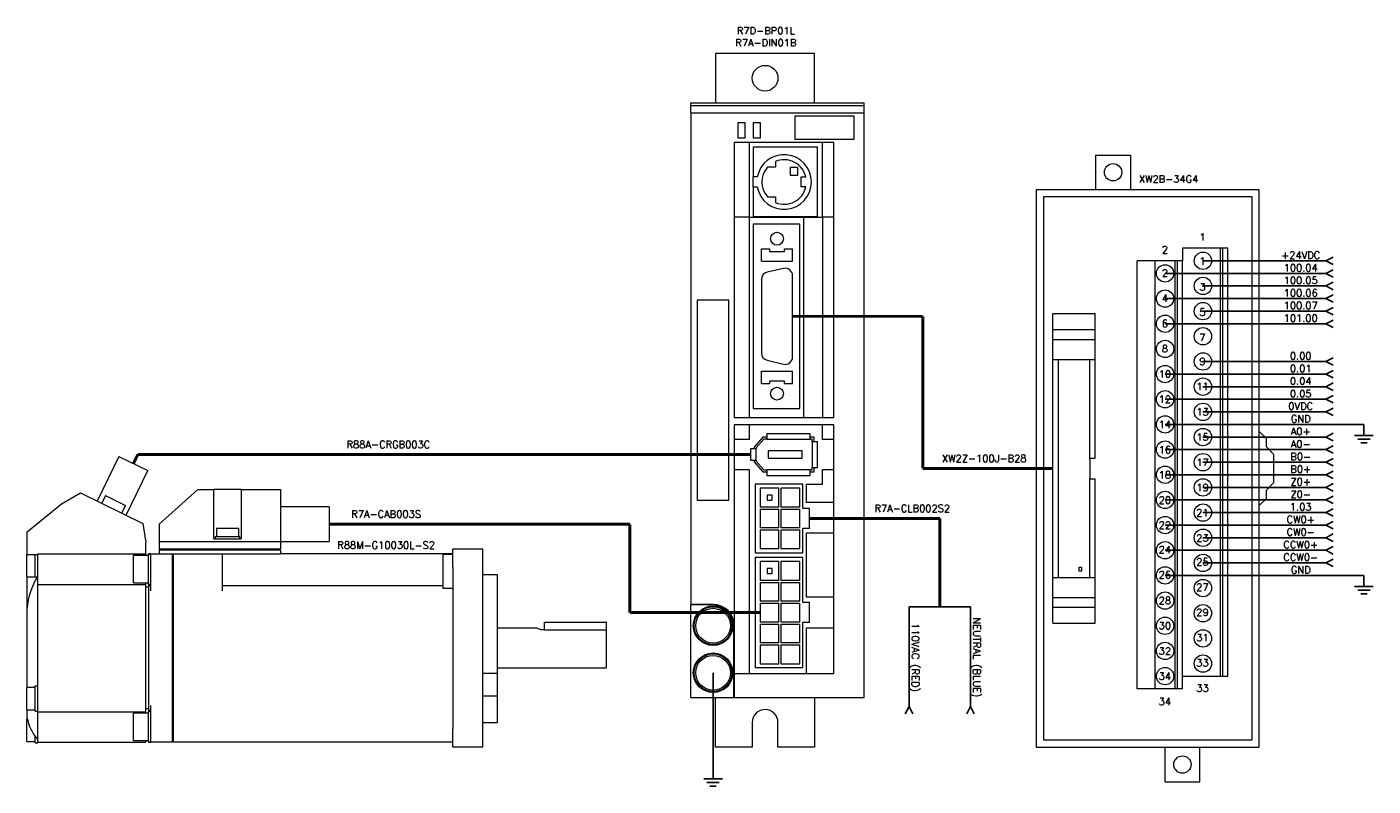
# Model space of a CAD drawing. Header units: inches. Extents: x 335.6 to 365.4, y -330.6 to -316.9.
# Tile 2 of 5: x 335.6 to 346.3, y -322.9 to -316.9. Entities that reach past the tile are written whole.
import ezdxf
from ezdxf.enums import TextEntityAlignment as Align

# ---------------------------------------------------------------- set-up
doc = ezdxf.new("R2010")
doc.units = ezdxf.units.IN
doc.header["$MEASUREMENT"] = 0
doc.layers.add('ATT', color=2, linetype='Continuous')
doc.styles.add('S', font='simplex.shx')

# ---------------------------------------------------------------- blocks, each defined once
blk = doc.blocks.new('A$C2F7A52A0')
at = {"color": 7, "linetype": 'Continuous', "lineweight": 15}
for p, q in [((0.732, 2.309), (0.559, 1.955)), ((0.732, 2.309), (0.962, 2.197)), ((0.789, 1.843), (0.962, 2.197)), ((1.052, 1.772), (1.358, 2.047)), ((1.358, 2.047), (1.487, 2.047)), ((1.704, 2.047), (1.487, 2.047)), ((1.487, 1.654), (1.487, 2.047)), ((1.704, 2.047), (2.017, 2.047)), ((1.704, 2.047), (1.704, 1.654)), ((2.017, 2.047), (2.017, 1.634)), ((0.001, 1.71), (0.276, 1.933)), ((0.276, 1.933), (0.426, 2.02)), ((0.426, 2.02), (0.922, 1.778)), ((0.624, 1.998), (0.595, 1.938)), ((0.624, 1.998), (0.783, 1.92)), ((0.754, 1.86), (0.783, 1.92)), ((2.403, 1.909), (2.017, 1.909)), ((2.403, 1.909), (2.403, 1.634)), ((0.922, 1.778), (0.946, 1.626)), ((1.052, 1.772), (1.052, 1.634)), ((1.507, 1.74), (1.596, 1.74)), ((1.507, 1.74), (1.507, 1.673)), ((1.596, 1.74), (1.684, 1.74)), ((1.684, 1.673), (1.684, 1.74)), ((0.001, 1.528), (0.001, 1.71)), ((0.946, 1.535), (0.946, 1.626)), ((1.052, 1.634), (1.052, 1.575)), ((1.052, 1.634), (2.017, 1.634)), ((1.487, 1.654), (1.704, 1.654)), ((1.497, 1.673), (1.596, 1.673)), ((1.497, 1.673), (1.497, 1.654)), ((1.596, 1.673), (1.694, 1.673)), ((1.694, 1.654), (1.694, 1.673)), ((2.017, 1.634), (2.017, 1.575)), ((2.017, 1.634), (2.403, 1.634)), ((0, 1.441), (0, 1.53)), ((0.001, 1.53), (0, 1.53)), ((0.087, 1.528), (0.001, 1.528)), ((0.067, 1.441), (0.067, 1.528)), ((0.087, 1.496), (0.087, 1.535)), ((0.087, 1.535), (0.946, 1.535)), ((0.848, 1.413), (0.848, 1.522)), ((0.966, 1.522), (0.848, 1.522)), ((0.946, 1.522), (0.946, 1.535)), ((0.966, 1.524), (0.946, 1.524)), ((0.966, 1.535), (0.966, 1.531)), ((0.985, 1.535), (0.966, 1.535)), ((0.966, 1.413), (0.966, 1.531)), ((0.985, 1.531), (0.966, 1.531)), ((0.985, 1.535), (1.155, 1.535)), ((0.985, 1.417), (0.985, 1.535)), ((1.052, 1.575), (2.017, 1.575)), ((1.052, 1.567), (2.017, 1.567)), ((1.052, 1.567), (1.052, 1.535)), ((1.06, 1.575), (1.06, 1.567)), ((1.155, 1.535), (1.163, 1.535)), ((1.155, 1.535), (1.155, 1.417)), ((1.155, 1.528), (1.163, 1.528)), ((1.163, 1.535), (1.556, 1.535)), ((1.163, 1.535), (1.163, 1.417)), ((1.556, 1.535), (2.017, 1.535)), ((1.556, 1.417), (1.556, 1.535)), ((2.009, 1.575), (2.009, 1.567)), ((2.017, 1.567), (2.017, 1.535)), ((3.387, 1.535), (2.017, 1.535)), ((3.308, 1.53), (3.308, 1.496)), ((3.387, 1.53), (3.308, 1.53)), ((3.387, 1.429), (3.387, 1.575)), ((3.387, 1.575), (3.623, 1.575)), ((3.623, 1.575), (3.623, 1.429)), ((0, 1.352), (0, 1.441)), ((0.067, 1.353), (0.067, 1.441)), ((0.087, 1.419), (0.087, 1.496)), ((0.087, 1.293), (0.087, 1.419)), ((0.848, 1.305), (0.848, 1.413)), ((0.966, 1.295), (0.966, 1.413)), ((0.985, 1.243), (0.985, 1.417)), ((1.155, 1.417), (1.155, 0.157)), ((1.163, 1.417), (1.163, 0.157)), ((1.556, 1.243), (1.556, 1.417)), ((3.308, 1.496), (3.308, 1.428)), ((3.308, 1.428), (3.308, 1.282)), ((3.387, 1.429), (3.387, 0.146)), ((3.623, 1.429), (3.623, 0.146)), ((0, 1.352), (0.001, 1.352)), ((0.001, 1.105), (0.001, 1.353)), ((0.001, 1.353), (0.083, 1.353)), ((0.087, 1.254), (0.087, 1.293)), ((0.087, 1.293), (0.946, 1.293)), ((0.848, 1.305), (0.966, 1.305)), ((0.946, 1.293), (0.946, 1.305)), ((0.946, 1.254), (0.946, 1.293)), ((0.966, 1.295), (0.966, 1.282)), ((0.966, 1.295), (0.985, 1.295)), ((3.741, 1.368), (3.623, 1.368)), ((3.741, 0.589), (3.741, 1.368)), ((0.001, 1.278), (0, 1.278)), ((0.087, 0.413), (0.087, 1.254)), ((0.966, 1.27), (0.946, 1.27)), ((0.946, 0.321), (0.946, 1.254)), ((0.966, 1.282), (0.966, 1.243)), ((0.985, 1.282), (0.966, 1.282)), ((0.966, 1.243), (0.966, 0.332)), ((3.308, 1.282), (1.556, 1.282)), ((3.308, 1.282), (3.308, 1.262)), ((3.308, 1.262), (3.387, 1.262)), ((0, 1.1), (0.001, 1.1)), ((0.001, 0.474), (0.001, 1.105)), ((4.115, 0.933), (4.115, 0.992)), ((4.115, 0.992), (4.608, 0.992)), ((4.608, 0.932), (4.608, 0.992)), ((4.057, 0.945), (3.741, 0.945)), ((4.115, 0.933), (4.604, 0.933)), ((4.604, 0.933), (4.604, 0.932)), ((4.604, 0.932), (4.608, 0.932)), ((4.608, 0.63), (4.608, 0.932)), ((3.623, 0.589), (3.741, 0.589)), ((3.741, 0.63), (4.608, 0.63)), ((3.741, 0.405), (3.741, 0.589)), ((0, 0.297), (0, 0.474)), ((0.067, 0.474), (0, 0.474)), ((0.067, 0.287), (0.067, 0.484)), ((0.087, 0.484), (0.067, 0.484)), ((0.087, 0.358), (0.087, 0.413)), ((0.087, 0.321), (0.087, 0.358)), ((0.966, 0.332), (0.966, 0.293)), ((0.985, 0.157), (0.985, 0.332)), ((3.741, 0.405), (3.623, 0.405)), ((3.741, 0.197), (3.741, 0.405)), ((0, 0.297), (0.067, 0.297)), ((0, 0.045), (0, 0.222)), ((0.004, 0.222), (0, 0.222)), ((0.001, 0.236), (0.001, 0.297)), ((0.067, 0.287), (0.087, 0.287)), ((0.087, 0.281), (0.087, 0.321)), ((0.087, 0.156), (0.087, 0.281)), ((0.087, 0.281), (0.946, 0.281)), ((0.848, 0.053), (0.848, 0.27)), ((0.966, 0.27), (0.848, 0.27)), ((0.946, 0.281), (0.946, 0.321)), ((0.966, 0.305), (0.946, 0.305)), ((0.946, 0.27), (0.946, 0.281)), ((0.966, 0.293), (0.966, 0.28)), ((0.966, 0.293), (0.985, 0.293)), ((0.966, 0.043), (0.966, 0.28)), ((0.985, 0.28), (0.966, 0.28)), ((0.087, 0.079), (0.087, 0.156)), ((0.985, 0.039), (0.985, 0.157)), ((1.155, 0.157), (1.155, 0.039)), ((1.163, 0.157), (1.163, 0.039)), ((3.387, 0), (3.387, 0.146)), ((3.623, 0.197), (3.741, 0.197)), ((3.623, 0.146), (3.623, 0)), ((0, 0.045), (0.067, 0.045)), ((0.067, 0.035), (0.067, 0.084)), ((0.067, 0.035), (0.087, 0.035)), ((0.087, 0.039), (0.087, 0.079)), ((0.087, 0.035), (0.087, 0.039)), ((0.087, 0.039), (0.946, 0.039)), ((0.848, 0.053), (0.966, 0.053)), ((0.946, 0.039), (0.946, 0.053)), ((0.966, 0.051), (0.946, 0.051)), ((0.966, 0.043), (0.966, 0.039)), ((0.966, 0.043), (0.985, 0.043)), ((0.966, 0.039), (0.985, 0.039)), ((1.155, 0.039), (0.985, 0.039)), ((1.155, 0.047), (1.163, 0.047)), ((3.387, 0.039), (1.163, 0.039)), ((3.623, 0), (3.387, 0))]:
    blk.add_line(p, q, dxfattribs=at)
at = {"color": 7, "linetype": 'Continuous', "lineweight": 15, "flags": 128}
for points in [[(4.057, 0.945), (4.057, 0.945), (4.061, 0.943), (4.071, 0.94), (4.086, 0.936), (4.105, 0.934), (4.115, 0.933)], [(0.087, 0.486), (0.065, 0.483), (0.054, 0.474)]]:
    blk.add_lwpolyline(points, dxfattribs=at)
at = {"color": 7, "linetype": 'Continuous', "lineweight": 15}
for centre, radius, start, end in [((0.564, 1.058), 0.564, 148.4674, 175.2988), ((0.387, 0.313), 0.394, 191.2637, 220.19)]:
    blk.add_arc(centre, radius, start, end, dxfattribs=at)
blk = doc.blocks.new('A$C48AD5F7A')
at = {"color": 7, "linetype": 'Continuous', "lineweight": 15}
for p, q in [((4.705, 1.886), (0.276, 1.886)), ((0.276, 1.886), (0.276, 0.114)), ((4.648, 1.829), (0.333, 1.829)), ((0.333, 1.829), (0.333, 0.171)), ((4.648, 0.171), (4.648, 1.829)), ((4.705, 0.114), (4.705, 1.886)), ((1.26, 1.754), (1.26, 1.419)), ((1.26, 1.754), (1.388, 1.754)), ((1.388, 1.754), (1.466, 1.754)), ((1.388, 1.754), (1.388, 1.419)), ((1.466, 1.754), (1.466, 1.419)), ((1.466, 1.754), (1.624, 1.754)), ((1.545, 1.754), (1.624, 1.754)), ((1.624, 1.754), (1.624, 1.419)), ((1.624, 1.754), (3.356, 1.754)), ((3.356, 1.713), (1.624, 1.713)), ((3.356, 1.754), (3.515, 1.754)), ((3.356, 1.754), (3.356, 1.419)), ((3.356, 1.754), (3.435, 1.754)), ((3.515, 1.754), (3.515, 1.419)), ((3.515, 1.754), (3.593, 1.754)), ((3.593, 1.754), (3.593, 1.419)), ((3.593, 1.754), (3.72, 1.754)), ((3.72, 1.754), (3.72, 1.419)), ((1.703, 1.549), (1.678, 1.549)), ((1.678, 1.549), (1.678, 1.524)), ((1.678, 1.524), (1.703, 1.524)), ((1.703, 1.524), (1.703, 1.549)), ((1.26, 1.419), (1.388, 1.419)), ((1.388, 1.419), (1.466, 1.419)), ((1.466, 1.419), (1.624, 1.419)), ((1.545, 1.419), (1.624, 1.419)), ((1.624, 1.461), (2.409, 1.461)), ((1.624, 1.419), (2.409, 1.419)), ((2.409, 1.461), (2.409, 1.419)), ((2.409, 1.459), (2.571, 1.459)), ((2.571, 1.461), (2.571, 1.419)), ((2.571, 1.461), (3.356, 1.461)), ((2.571, 1.419), (3.356, 1.419)), ((3.356, 1.419), (3.515, 1.419)), ((3.356, 1.419), (3.435, 1.419)), ((3.515, 1.419), (3.593, 1.419)), ((3.593, 1.419), (3.72, 1.419)), ((4.705, 1.413), (4.98, 1.413)), ((4.98, 1.413), (4.98, 1.138)), ((0.74, 1.085), (4.14, 1.085)), ((0.74, 0.941), (0.74, 1.085)), ((4.14, 0.941), (4.14, 1.085)), ((4.98, 1.138), (4.705, 1.138)), ((0, 0.862), (0, 0.587)), ((0, 0.862), (0.276, 0.862)), ((0.74, 0.941), (4.14, 0.941)), ((0.74, 0.783), (0.74, 0.941)), ((4.14, 0.783), (4.14, 0.941)), ((0.74, 0.783), (4.14, 0.783)), ((0.74, 0.764), (0.74, 0.783)), ((0.74, 0.764), (4.14, 0.764)), ((0.74, 0.724), (0.74, 0.764)), ((4.14, 0.764), (4.14, 0.783)), ((4.14, 0.724), (4.14, 0.764)), ((0.74, 0.724), (4.14, 0.724)), ((0.771, 0.724), (0.84, 0.724)), ((0.84, 0.724), (0.84, 0.423)), ((4.24, 0.724), (4.14, 0.724)), ((4.24, 0.423), (4.24, 0.724)), ((0, 0.587), (0.276, 0.587)), ((0.84, 0.423), (4.24, 0.423)), ((0.84, 0.423), (0.84, 0.404)), ((0.84, 0.404), (4.24, 0.404)), ((0.84, 0.404), (0.84, 0.364)), ((0.84, 0.364), (4.24, 0.364)), ((4.24, 0.404), (4.24, 0.423)), ((4.24, 0.364), (4.24, 0.404)), ((0.276, 0.114), (4.705, 0.114)), ((0.333, 0.171), (4.648, 0.171)), ((2.195, 0.114), (2.252, 0.057)), ((2.728, 0.057), (2.785, 0.114)), ((2.252, 0.057), (2.318, 0.057)), ((2.318, 0.057), (2.375, 0)), ((2.605, 0), (2.375, 0)), ((2.605, 0), (2.662, 0.057)), ((2.662, 0.057), (2.728, 0.057))]:
    blk.add_line(p, q, dxfattribs=at)
for centre in [(4.843, 1.276), (0.84, 0.862), (1.04, 0.862), (1.24, 0.862), (1.44, 0.862), (1.64, 0.862), (1.84, 0.862), (2.04, 0.862), (2.24, 0.862), (2.44, 0.862), (2.64, 0.862), (2.84, 0.862), (3.04, 0.862), (3.24, 0.862), (3.44, 0.862), (3.64, 0.862), (3.84, 0.862), (4.04, 0.862), (0.138, 0.724), (0.94, 0.561), (1.14, 0.561), (1.34, 0.561), (1.54, 0.561), (1.74, 0.561), (1.94, 0.561), (2.14, 0.561), (2.34, 0.561), (2.54, 0.561), (2.74, 0.561), (2.94, 0.561), (3.14, 0.561), (3.34, 0.561), (3.54, 0.561), (3.74, 0.561), (3.94, 0.561), (4.14, 0.561)]:
    blk.add_circle(centre, 0.0689, dxfattribs=at)
blk = doc.blocks.new('A$C29EA7103')
at = {"color": 7, "linetype": 'Continuous', "lineweight": 15}
for p, q in [((0.197, 5.512), (0.197, 5.118)), ((0.984, 5.512), (0.197, 5.512)), ((0.984, 5.118), (0.984, 5.512)), ((0, 5.098), (0, 5.118)), ((0, 5.118), (1.378, 5.118)), ((0, 5.039), (0, 5.098)), ((0, 5.098), (1.378, 5.098)), ((0, 5.039), (0, 1.134)), ((0, 5.039), (1.378, 5.039)), ((1.378, 5.098), (1.378, 5.118)), ((1.378, 5.039), (1.378, 5.098)), ((1.378, 0.394), (1.378, 5.039)), ((0.433, 4.959), (0.374, 4.959)), ((0.374, 4.959), (0.374, 4.841)), ((0.433, 4.841), (0.433, 4.959)), ((0.496, 4.959), (0.496, 4.841)), ((0.555, 4.959), (0.496, 4.959)), ((0.555, 4.841), (0.555, 4.959)), ((0.827, 5.012), (0.827, 4.831)), ((1.299, 5.012), (0.827, 5.012)), ((1.299, 4.831), (1.299, 5.012)), ((0.374, 4.841), (0.433, 4.841)), ((0.496, 4.841), (0.555, 4.841)), ((0.827, 4.831), (1.299, 4.831)), ((0.346, 4.805), (0.346, 2.62)), ((1.138, 4.805), (0.346, 4.805)), ((0.465, 4.805), (0.465, 4.211)), ((1.008, 4.766), (0.496, 4.766)), ((0.496, 4.766), (0.496, 4.53)), ((1.008, 4.215), (1.008, 4.766)), ((1.047, 4.211), (1.047, 4.805)), ((1.138, 2.62), (1.138, 4.805)), ((0.673, 4.608), (0.61, 4.608)), ((0.673, 4.653), (0.673, 4.608)), ((0.85, 4.604), (0.791, 4.604)), ((0.791, 4.604), (0.791, 4.545)), ((0.85, 4.545), (0.85, 4.604)), ((0.496, 4.451), (0.496, 4.53)), ((0.529, 4.53), (0.496, 4.53)), ((0.791, 4.545), (0.85, 4.545)), ((0.878, 4.53), (0.915, 4.53)), ((0.878, 4.451), (0.878, 4.53)), ((0.496, 4.451), (0.496, 4.215)), ((0.496, 4.451), (0.529, 4.451)), ((0.915, 4.451), (0.878, 4.451)), ((0.61, 4.372), (0.673, 4.372)), ((0.673, 4.372), (0.673, 4.327)), ((0.465, 4.211), (0.346, 4.211)), ((0.465, 4.211), (1.047, 4.211)), ((0.465, 4.211), (0.465, 2.62)), ((0.496, 4.215), (1.008, 4.215)), ((0.898, 2.62), (0.898, 4.211)), ((1.047, 4.211), (1.047, 2.62)), ((1.138, 4.211), (1.047, 4.211)), ((0.866, 4.155), (0.496, 4.155)), ((0.496, 4.155), (0.496, 2.691)), ((0.866, 2.691), (0.866, 4.155)), ((0.561, 3.959), (0.626, 3.959)), ((0.561, 3.86), (0.561, 3.959)), ((0.561, 3.86), (0.809, 3.86)), ((0.626, 3.959), (0.626, 3.939)), ((0.626, 3.939), (0.744, 3.939)), ((0.744, 3.959), (0.809, 3.959)), ((0.744, 3.939), (0.744, 3.959)), ((0.809, 3.86), (0.809, 3.959)), ((0.736, 3.804), (0.606, 3.773)), ((0.809, 3.1), (0.809, 3.746)), ((0.561, 3.715), (0.561, 3.131)), ((0.303, 3.551), (0.051, 3.551)), ((0.051, 3.551), (0.051, 1.961)), ((0.303, 1.961), (0.303, 3.551)), ((0.606, 3.074), (0.736, 3.043)), ((0.561, 2.888), (0.561, 2.986)), ((0.561, 2.986), (0.809, 2.986)), ((0.744, 2.907), (0.626, 2.907)), ((0.626, 2.907), (0.626, 2.888)), ((0.744, 2.888), (0.744, 2.907)), ((0.809, 2.888), (0.809, 2.986)), ((0.561, 2.888), (0.626, 2.888)), ((0.744, 2.888), (0.809, 2.888)), ((0.496, 2.691), (0.866, 2.691)), ((0.346, 2.62), (1.138, 2.62)), ((0.346, 2.561), (0.346, 0.965)), ((1.138, 2.561), (0.346, 2.561)), ((0.465, 2.561), (0.465, 2.443)), ((0.573, 2.463), (0.504, 2.384)), ((0.604, 2.463), (0.573, 2.463)), ((0.604, 2.49), (0.604, 2.447)), ((0.949, 2.49), (0.604, 2.49)), ((0.949, 2.447), (0.949, 2.49)), ((0.98, 2.463), (0.949, 2.463)), ((0.98, 2.427), (0.98, 2.463)), ((1.047, 2.443), (1.047, 2.561)), ((1.138, 0.585), (1.138, 2.561)), ((0.465, 2.443), (0.346, 2.443)), ((0.476, 2.369), (0.476, 2.281)), ((0.52, 2.369), (0.476, 2.369)), ((0.504, 2.384), (0.504, 2.369)), ((0.58, 2.447), (0.52, 2.378)), ((0.52, 2.378), (0.52, 2.369)), ((0.52, 2.281), (0.52, 2.369)), ((0.604, 2.447), (0.58, 2.447)), ((0.604, 2.447), (0.949, 2.447)), ((0.965, 2.447), (0.949, 2.447)), ((0.965, 2.427), (0.965, 2.447)), ((0.965, 2.427), (0.965, 2.222)), ((1.008, 2.427), (0.965, 2.427)), ((1.008, 2.222), (1.008, 2.427)), ((1.138, 2.443), (1.047, 2.443)), ((0.476, 2.281), (0.52, 2.281)), ((0.504, 2.281), (0.504, 2.266)), ((0.504, 2.266), (0.573, 2.187)), ((0.52, 2.281), (0.52, 2.272)), ((0.52, 2.272), (0.58, 2.203)), ((0.886, 2.354), (0.614, 2.354)), ((0.614, 2.354), (0.614, 2.295)), ((0.614, 2.295), (0.886, 2.295)), ((0.886, 2.295), (0.886, 2.354)), ((0.346, 2.207), (0.465, 2.207)), ((0.465, 2.207), (0.465, 0.585)), ((0.573, 2.187), (0.604, 2.187)), ((0.58, 2.203), (0.604, 2.203)), ((0.604, 2.203), (0.604, 2.159)), ((0.949, 2.203), (0.604, 2.203)), ((0.604, 2.159), (0.949, 2.159)), ((0.949, 2.159), (0.949, 2.203)), ((0.949, 2.203), (0.965, 2.203)), ((0.949, 2.187), (0.98, 2.187)), ((0.965, 2.203), (0.965, 2.222)), ((0.965, 2.222), (1.008, 2.222)), ((0.98, 2.187), (0.98, 2.222)), ((1.047, 2.089), (1.047, 2.207)), ((1.047, 2.207), (1.138, 2.207)), ((0.512, 2.089), (0.512, 1.545)), ((0.89, 2.089), (0.512, 2.089)), ((0.551, 2.057), (0.551, 1.907)), ((0.701, 2.057), (0.551, 2.057)), ((0.701, 1.907), (0.701, 2.057)), ((0.717, 2.057), (0.717, 1.907)), ((0.866, 2.057), (0.717, 2.057)), ((0.866, 1.907), (0.866, 2.057)), ((0.89, 1.896), (0.89, 2.089)), ((0.921, 2.089), (1.047, 2.089)), ((0.921, 1.945), (0.921, 2.089)), ((0.051, 1.961), (0.303, 1.961)), ((0.646, 2.002), (0.606, 2.002)), ((0.606, 2.002), (0.606, 1.963)), ((0.606, 1.963), (0.646, 1.963)), ((0.646, 1.963), (0.646, 2.002)), ((1.138, 1.945), (0.921, 1.945)), ((0.701, 1.907), (0.551, 1.907)), ((0.551, 1.892), (0.701, 1.892)), ((0.551, 1.892), (0.551, 1.742)), ((0.701, 1.742), (0.701, 1.892)), ((0.866, 1.907), (0.717, 1.907)), ((0.717, 1.892), (0.717, 1.742)), ((0.717, 1.892), (0.866, 1.892)), ((0.866, 1.742), (0.866, 1.892)), ((0.945, 1.896), (0.89, 1.896)), ((0.945, 1.738), (0.945, 1.896)), ((0.701, 1.742), (0.551, 1.742)), ((0.551, 1.726), (0.551, 1.577)), ((0.551, 1.726), (0.701, 1.726)), ((0.701, 1.577), (0.701, 1.726)), ((0.866, 1.742), (0.717, 1.742)), ((0.717, 1.726), (0.866, 1.726)), ((0.717, 1.726), (0.717, 1.577)), ((0.866, 1.577), (0.866, 1.726)), ((0.945, 1.738), (0.89, 1.738)), ((0.89, 1.545), (0.89, 1.738)), ((0.921, 1.191), (0.921, 1.703)), ((0.921, 1.703), (1.138, 1.703)), ((0.512, 1.545), (0.89, 1.545)), ((0.512, 1.506), (0.512, 0.632)), ((0.89, 1.506), (0.512, 1.506)), ((0.551, 1.577), (0.701, 1.577)), ((0.717, 1.577), (0.866, 1.577)), ((0.89, 1.148), (0.89, 1.506)), ((0.701, 1.474), (0.551, 1.474)), ((0.551, 1.474), (0.551, 1.325)), ((0.646, 1.419), (0.606, 1.419)), ((0.606, 1.419), (0.606, 1.38)), ((0.646, 1.38), (0.646, 1.419)), ((0.701, 1.325), (0.701, 1.474)), ((0.866, 1.474), (0.717, 1.474)), ((0.717, 1.474), (0.717, 1.325)), ((0.866, 1.325), (0.866, 1.474)), ((0.701, 1.325), (0.551, 1.325)), ((0.551, 1.309), (0.701, 1.309)), ((0.551, 1.309), (0.551, 1.159)), ((0.606, 1.38), (0.646, 1.38)), ((0.701, 1.159), (0.701, 1.309)), ((0.866, 1.325), (0.717, 1.325)), ((0.717, 1.309), (0.866, 1.309)), ((0.717, 1.309), (0.717, 1.159)), ((0.866, 1.159), (0.866, 1.309)), ((1.138, 1.191), (0.921, 1.191)), ((0, 1.134), (0, 1.13)), ((0.177, 1.134), (0, 1.134)), ((0, 0.394), (0, 1.13)), ((0.177, 1.13), (0, 1.13)), ((0.004, 1.13), (0.004, 1.134)), ((0.701, 1.159), (0.551, 1.159)), ((0.551, 1.144), (0.551, 0.994)), ((0.551, 1.144), (0.701, 1.144)), ((0.701, 0.994), (0.701, 1.144)), ((0.866, 1.159), (0.717, 1.159)), ((0.717, 1.144), (0.717, 0.994)), ((0.717, 1.144), (0.866, 1.144)), ((0.866, 0.994), (0.866, 1.144)), ((0.945, 1.148), (0.89, 1.148)), ((0.945, 0.99), (0.945, 1.148)), ((0.343, 0.394), (0.343, 0.965)), ((0.346, 0.965), (0.346, 0.585)), ((0.701, 0.994), (0.551, 0.994)), ((0.551, 0.978), (0.701, 0.978)), ((0.551, 0.978), (0.551, 0.829)), ((0.701, 0.829), (0.701, 0.978)), ((0.866, 0.994), (0.717, 0.994)), ((0.717, 0.978), (0.717, 0.829)), ((0.717, 0.978), (0.866, 0.978)), ((0.866, 0.829), (0.866, 0.978)), ((0.89, 0.632), (0.89, 0.99)), ((0.945, 0.99), (0.89, 0.99)), ((0.921, 0.585), (0.921, 0.949)), ((0.921, 0.949), (1.138, 0.949)), ((0.701, 0.829), (0.551, 0.829)), ((0.551, 0.813), (0.551, 0.663)), ((0.551, 0.813), (0.701, 0.813)), ((0.701, 0.663), (0.701, 0.813)), ((0.866, 0.829), (0.717, 0.829)), ((0.717, 0.813), (0.866, 0.813)), ((0.717, 0.813), (0.717, 0.663)), ((0.866, 0.663), (0.866, 0.813)), ((0.551, 0.663), (0.701, 0.663)), ((0.717, 0.663), (0.866, 0.663)), ((0.346, 0.585), (0.346, 0.394)), ((0.346, 0.585), (1.138, 0.585)), ((0.512, 0.632), (0.89, 0.632)), ((0, 0.394), (0.343, 0.394)), ((0.197, 0), (0.197, 0.394)), ((0.343, 0.402), (0.346, 0.402)), ((0.346, 0.394), (1.378, 0.394)), ((0.984, 0.394), (0.984, 0)), ((0.488, 0.197), (0.488, 0)), ((0.693, 0), (0.693, 0.197)), ((0.488, 0), (0.197, 0)), ((0.984, 0), (0.693, 0))]:
    blk.add_line(p, q, dxfattribs=at)
for centre, radius in [((0.591, 5.315), 0.102), ((0.685, 4.039), 0.0512), ((0.685, 2.808), 0.0512), ((0.177, 0.965), 0.157), ((0.177, 0.965), 0.15), ((0.177, 0.965), 0.138), ((0.177, 0.591), 0.157), ((0.177, 0.591), 0.15), ((0.177, 0.591), 0.138)]:
    blk.add_circle(centre, radius, dxfattribs=at)
for centre, radius, start, end in [((0.742, 4.49), 0.217, 190.4757, 169.5243), ((0.742, 4.49), 0.177, 138.1897, 221.8103), ((0.742, 4.49), 0.177, 12.8396, 112.8854), ((0.742, 4.49), 0.177, 247.1146, 347.1604), ((0.62, 3.715), 0.0591, 103.3925, 180), ((0.75, 3.746), 0.0591, 0, 103.3925), ((0.62, 3.131), 0.0591, 180, 256.6075), ((0.75, 3.1), 0.0591, 256.6075, 0), ((0.177, 0.965), 0.169, 0, 90), ((0.177, 0.965), 0.165, 0, 90), ((0.591, 0.197), 0.102, 0, 180)]:
    blk.add_arc(centre, radius, start, end, dxfattribs=at)
blk = doc.blocks.new('ARROW')
at = {"layer": 'ATT'}
for p, q in [((-0.0625, 0.125), (0, 0)), ((0, 0), (0.0625, 0.125))]:
    blk.add_line(p, q, dxfattribs=at)
blk = doc.blocks.new('GROUND')
at = {"layer": 'ATT'}
for p, q in [((0, -0.188), (0, -0.099)), ((-0.074, -0.188), (0.074, -0.188)), ((-0.049, -0.217), (0.049, -0.217)), ((-0.025, -0.246), (0.025, -0.246))]:
    blk.add_line(p, q, dxfattribs=at)

msp = doc.modelspace()

# ---------------------------------------------------------------- linework, layer by layer
for p, q in [((344.984, -318.776), (345.473, -318.776)), ((345.473, -318.776), (345.961, -318.776)), ((344.683, -318.876), (345.171, -318.876)), ((345.171, -318.876), (345.66, -318.876)), ((345.66, -318.876), (345.961, -318.876)), ((344.984, -318.976), (345.473, -318.976)), ((345.473, -318.976), (345.961, -318.976)), ((344.683, -319.076), (345.171, -319.076)), ((345.171, -319.076), (345.66, -319.076)), ((345.66, -319.076), (345.961, -319.076)), ((344.984, -319.176), (345.473, -319.176)), ((345.473, -319.176), (345.961, -319.176)), ((344.683, -319.276), (345.171, -319.276)), ((345.171, -319.276), (345.66, -319.276)), ((345.66, -319.276), (345.961, -319.276)), ((344.984, -319.576), (345.473, -319.576)), ((345.473, -319.576), (345.961, -319.576)), ((344.683, -319.676), (345.171, -319.676)), ((345.171, -319.676), (345.66, -319.676)), ((345.66, -319.676), (345.961, -319.676)), ((344.683, -319.876), (345.171, -319.876)), ((344.984, -319.776), (345.473, -319.776)), ((345.171, -319.876), (345.66, -319.876)), ((345.473, -319.776), (345.961, -319.776)), ((345.66, -319.876), (345.961, -319.876)), ((344.984, -319.976), (345.473, -319.976)), ((345.473, -319.976), (345.961, -319.976)), ((344.683, -320.076), (345.171, -320.076)), ((345.171, -320.076), (345.66, -320.076)), ((345.66, -320.076), (345.961, -320.076)), ((345.961, -320.076), (346.263, -320.076)), ((344.984, -320.176), (345.473, -320.176)), ((345.473, -320.176), (345.961, -320.176)), ((344.683, -320.276), (345.171, -320.276)), ((345.171, -320.276), (345.66, -320.276)), ((345.66, -320.276), (345.961, -320.276)), ((344.984, -320.376), (345.473, -320.376)), ((345.473, -320.376), (345.961, -320.376)), ((344.683, -320.476), (345.171, -320.476)), ((345.171, -320.476), (345.66, -320.476)), ((345.66, -320.476), (345.961, -320.476)), ((344.984, -320.576), (345.473, -320.576)), ((345.473, -320.576), (345.961, -320.576)), ((344.683, -320.676), (345.171, -320.676)), ((345.171, -320.676), (345.66, -320.676)), ((345.66, -320.676), (345.961, -320.676)), ((344.984, -320.776), (345.473, -320.776)), ((345.473, -320.776), (345.961, -320.776)), ((344.683, -320.876), (345.171, -320.876)), ((345.171, -320.876), (345.66, -320.876)), ((345.66, -320.876), (345.961, -320.876)), ((344.984, -320.976), (345.473, -320.976)), ((345.473, -320.976), (345.961, -320.976)), ((344.683, -321.076), (345.171, -321.076)), ((345.171, -321.076), (345.66, -321.076)), ((345.66, -321.076), (345.961, -321.076)), ((344.984, -321.176), (345.473, -321.176)), ((345.473, -321.176), (345.961, -321.176)), ((344.683, -321.276), (345.171, -321.276)), ((345.171, -321.276), (345.66, -321.276)), ((345.66, -321.276), (345.961, -321.276)), ((345.961, -321.276), (346.263, -321.276)), ((342.647, -321.526), (343.136, -321.526)), ((342.647, -321.526), (342.647, -322.015)), ((343.136, -321.526), (343.136, -322.015)), ((342.647, -322.316), (342.647, -322.015)), ((343.136, -322.316), (343.136, -322.015)), ((341.089, -322.551), (341.089, -322.05)), ((341.089, -322.802), (341.089, -322.551))]:
    msp.add_line(p, q)
at = {"const_width": 0.023}
for points in [[(341.721, -319.217), (342.756, -319.217)], [(342.756, -320.426), (342.756, -319.217)], [(336.481, -320.387), (336.516, -320.315)], [(336.516, -320.315), (341.388, -320.315)], [(342.756, -320.426), (343.791, -320.426)], [(341.857, -320.823), (342.892, -320.823)], [(342.892, -321.526), (342.892, -320.823)], [(338.037, -320.869), (340.428, -320.869)], [(340.428, -321.571), (340.428, -320.869)], [(340.428, -321.571), (341.463, -321.571)]]:
    msp.add_lwpolyline(points, dxfattribs=at)

# ---------------------------------------------------------------- block references
for name, p in [('A$C29EA7103', (340.912, -322.64)), ('GROUND', (346.263, -319.977)), ('A$C2F7A52A0', (335.634, -322.64)), ('GROUND', (346.263, -321.177)), ('GROUND', (341.089, -322.703))]:
    msp.add_blockref(name, p)
at = {"rotation": 90}
msp.add_blockref('A$C48AD5F7A', (345.545, -322.916), dxfattribs=at)
at = {"xscale": 0.4719101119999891, "yscale": 0.4719101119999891, "zscale": 0.471910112}
for p, rotation in [((345.961, -318.776), 270), ((345.961, -318.876), 270), ((345.961, -318.976), 270), ((345.961, -319.076), 270), ((345.961, -319.176), 270), ((345.961, -319.276), 270), ((345.961, -319.576), 270), ((345.961, -319.676), 270), ((345.961, -319.776), 270), ((345.961, -319.876), 270), ((345.961, -319.976), 270), ((345.961, -320.176), 270), ((345.961, -320.276), 270), ((345.961, -320.376), 270), ((345.961, -320.476), 270), ((345.961, -320.576), 270), ((345.961, -320.676), 270), ((345.961, -320.776), 270), ((345.961, -320.876), 270), ((345.961, -320.976), 270), ((345.961, -321.076), 270), ((345.961, -321.176), 270), ((342.647, -322.316), 180), ((343.136, -322.316), 180)]:
    msp.add_blockref('ARROW', p, dxfattribs=dict(at, rotation=rotation))

# ---------------------------------------------------------------- texts
at = {"style": 'S'}
for s, p in [('R7D-BP01L', (341.509, -316.976)), ('R7A-DIN01B', (341.509, -317.072)), ('XW2B-34G4', (344.711, -318.155)), ('1', (344.98, -318.616)), ('2', (344.681, -318.717)), ('+24VDC', (345.761, -318.76)), ('1', (344.98, -318.807)), ('100.04', (345.761, -318.86)), ('2', (344.681, -318.902)), ('100.05', (345.761, -318.96)), ('3', (344.98, -319.013)), ('100.06', (345.761, -319.06)), ('4', (344.681, -319.102)), ('100.07', (345.761, -319.16)), ('5', (344.98, -319.213)), ('101.00', (345.761, -319.26)), ('6', (344.681, -319.303)), ('8', (344.681, -319.503)), ('7', (344.98, -319.414)), ('9', (344.98, -319.604)), ('0.00', (345.761, -319.56)), ('10', (344.681, -319.704)), ('0.01', (345.761, -319.66)), ('11', (344.98, -319.804)), ('0.04', (345.761, -319.76)), ('12', (344.681, -319.905)), ('0.05', (345.761, -319.86)), ('13', (344.98, -320.005)), ('0VDC', (345.761, -319.96)), ('14', (344.681, -320.105)), ('GND', (345.761, -320.06)), ('15', (344.98, -320.205)), ('A0+', (345.761, -320.16)), ('A0-', (345.761, -320.26)), ('R88A-CRGB003C', (338.508, -320.264)), ('16', (344.681, -320.306)), ('B0-', (345.761, -320.36)), ('XW2Z-100J-B28', (343.245, -320.375)), ('17', (344.98, -320.406)), ('B0+', (345.761, -320.46)), ('18', (344.681, -320.506)), ('Z0+', (345.761, -320.56)), ('19', (344.98, -320.606)), ('Z0-', (345.761, -320.66)), ('R7A-CLB002S2', (342.673, -320.772)), ('20', (344.681, -320.707)), ('1.03', (345.761, -320.76)), ('R7A-CAB003S', (338.49, -320.817)), ('21', (344.98, -320.807)), ('CW0+', (345.761, -320.86)), ('22', (344.681, -320.905)), ('23', (344.98, -321.007)), ('CW0-', (345.761, -320.96)), ('R88M-G10030L-S2', (338.49, -321.064)), ('24', (344.681, -321.1)), ('CCW0+', (345.761, -321.06)), ('25', (344.98, -321.197)), ('CCW0-', (345.761, -321.16)), ('26', (344.681, -321.3)), ('GND', (345.761, -321.26)), ('27', (344.98, -321.398)), ('28', (344.681, -321.504)), ('29', (344.98, -321.598)), ('30', (344.681, -321.704)), ('31', (344.98, -321.799)), ('32', (344.681, -321.905)), ('33', (344.98, -321.999)), ('34', (344.681, -322.105)), ('33', (344.98, -322.2)), ('34', (344.681, -322.306))]:
    msp.add_text(s, height=0.0575, dxfattribs=at).set_placement(p, align=Align.CENTER)
for s, p in [('110VAC (RED)', (342.669, -321.928)), ('NEUTRAL (BLUE)', (343.158, -321.928))]:
    msp.add_text(s, height=0.0575, rotation=270, dxfattribs=at).set_placement(p, align=Align.CENTER)

doc.saveas('drawing.dxf')
